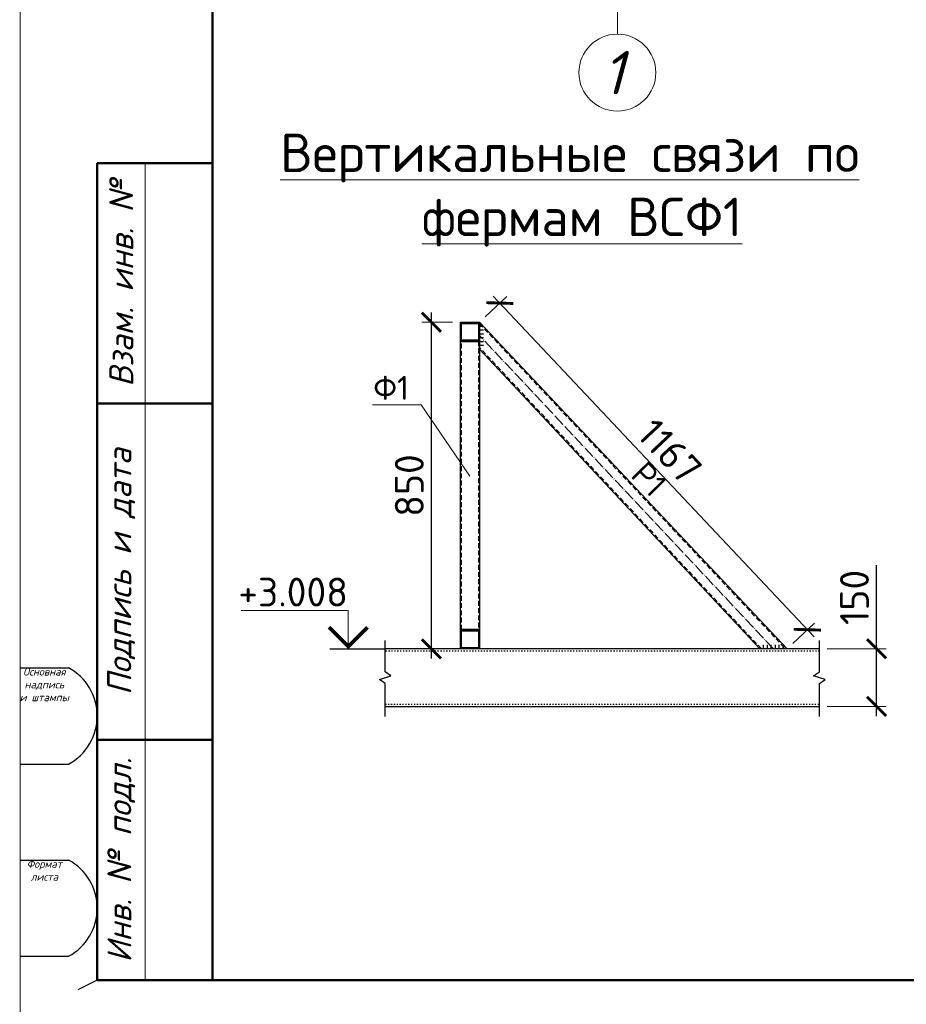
# Model space of a CAD drawing. Header units: millimetres. Extents: x 2842173 to 10151342, y -218675 to 375325.
# Tile 13 of 107: x 2928478 to 2937703, y -129325 to -119082. Entities that reach past the tile are written whole.
import ezdxf
from ezdxf import colors
from ezdxf.entities.mleader import LeaderData, LeaderLine
from ezdxf.enums import TextEntityAlignment as Align
from ezdxf.math import Vec2, Vec3

# ---------------------------------------------------------------- set-up
doc = ezdxf.new("R2010")
doc.units = ezdxf.units.MM
for name, pattern in [('ACAD_ISO03W100', [30, 12, -18]), ('ACAD_ISO04W100', [30.5, 24, -3, 0.5, -3]), ('DASH', [1.5, 0.5, -0.25, 0.5, -0.25]), ('DASHDOTX2', [50.8, 25.4, -12.7, 0, -12.7])]:
    doc.linetypes.add(name, pattern=pattern)
doc.layers.get('Defpoints').update_dxf_attribs({"color": 255})
for name, color, linetype, lineweight in [('.', 7, 'Continuous', 15), ('0_Текст', 175, 'Continuous', 20), ('НАДПИСИ', 7, 'Continuous', 13)]:
    doc.layers.add(name, color=color, linetype=linetype, lineweight=lineweight)
doc.layers.add('CS_UNPLOTTED', color=171, linetype='Continuous', plot=False)
doc.layers.add('Выноски', color=7, linetype='Continuous')
doc.styles.add('ICOCPEUR', font='isocpeur.ttf')
doc.styles.add('ISO_1.0', font='isocpeui.ttf')
doc.styles.add('ГОСТ300', font='isocpeur.ttf')
doc.styles.add('Оси', font='isocpeui.ttf')
doc.dimstyles.new('ГОСТ 25', dxfattribs={"dimtxt": 300, "dimasz": 200, "dimexe": 100, "dimexo": 80, "dimgap": 80, "dimtad": 1, "dimdec": 0, "dimlfac": 0.25, "dimtxsty": 'ГОСТ300', "dimblk": 'ARCHTICK', "dimcen": 50, "dimdle": 100, "dimadec": 0, "dimazin": 0, "dimtfac": 1, "dimtdec": 0, "dimtmove": 0, "dimatfit": 3, "dimldrblk": 'ARCHTICK', "dimfxl": 1, "dimlwe": 9, "dimarcsym": 0})

# ---------------------------------------------------------------- blocks, each defined once
blk = doc.blocks.new('*U20')
at = {"lineweight": 9}
blk.add_line((-20, -5), (-20, 292), dxfattribs=at)
at = {"lineweight": 50}
for p, q in [((0, 0), (0, 287)), ((0, 85), (-12, 85)), ((-12, 0), (-12, 85)), ((0, 60), (-12, 60)), ((0, 25), (-12, 25)), ((0, 0), (-12, 0)), ((395, 0), (0, 0))]:
    blk.add_line(p, q, dxfattribs=at)
at = {"lineweight": 20}
blk.add_line((-7, 85), (-7, 0), dxfattribs=at)
at = {"layer": 'CS_UNPLOTTED'}
for p, q in [((-20, 32.5), (-15, 32.5)), ((-20, 22.5), (-15, 22.5)), ((-20, 12.5), (-15, 12.5)), ((-20, 2.5), (-15, 2.5)), ((-12, 0), (-14, -1))]:
    blk.add_line(p, q, dxfattribs=at)
for centre in [(-17.66, 27.5), (-17.66, 7.5)]:
    blk.add_arc(centre, 5.67, 298.0574, 61.9426, dxfattribs=at)
at = {"layer": '0_Текст', "char_height": 2.5, "attachment_point": 5, "rotation": 90, "style": 'ISO_1.0'}
for s, insert, width in [('Взам. инв. №', (-9.5, 72.5), 25), ('Подпись и дата', (-9.5, 42.5), 35), ('Инв. № подл.', (-9.5, 12.5), 25)]:
    blk.add_mtext(s, dxfattribs=dict(at, insert=insert, width=width))
at = {"layer": 'CS_UNPLOTTED', "char_height": 0.8, "width": 5, "attachment_point": 2, "style": 'ISO_1.0'}
for s, insert in [('Основная надпись \\Pи штампы', (-17.5, 32.5)), ('Формат листа', (-17.5, 12.5))]:
    blk.add_mtext(s, dxfattribs=dict(at, insert=insert))
blk = doc.blocks.new('*U345')
at = {"color": 0, "linetype": 'DASHDOTX2', "lineweight": -2, "ltscale": 30}
blk.add_lwpolyline([(0, 400), (0, 1209)], dxfattribs=at)
at = {"color": 0, "linetype": 'Continuous', "lineweight": -2}
blk.add_circle((0, 0), 400, dxfattribs=at)
at = {"style": 'Оси'}
blk.add_attdef('OS1', text='', height=450, dxfattribs=at).set_placement((-44, 0), align=Align.MIDDLE_CENTER)
blk = doc.blocks.new('50x50x3')
at = {"layer": '.'}
h = blk.add_hatch(dxfattribs=at)
h.set_pattern_fill('ANSI38', color=256, scale=20)
h.set_pattern_definition([(45, (-1409163.1483, 271130.5736), (-1.767766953, 1.767766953), []), (135, (-1409163.1483, 271130.5736), (-5.303300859, 1.767766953), [6.25, -3.75])])
h.paths.add_polyline_path([(-24, -29.2), (20, -29.2), (20, -73.2), (-24, -73.2)], flags=16)
h.paths.add_polyline_path([(-27, -26.2), (23, -26.2), (23, -76.2), (-27, -76.2)])
at = {"color": 5, "lineweight": 30}
for points in [[(-27, -26.2), (23, -26.2), (23, -76.2), (-27, -76.2)], [(-24, -29.2), (20, -29.2), (20, -73.2), (-24, -73.2)]]:
    blk.add_lwpolyline(points, close=True, dxfattribs=at)
blk = doc.blocks.new('_None')
blk = doc.blocks.new('_ArchTick')
at = {"color": 0, "linetype": 'ByBlock', "const_width": 0.15}
blk.add_lwpolyline([(-0.5, -0.5), (0.5, 0.5)], dxfattribs=at)
blk = doc.blocks.new('*D363')
at = {"color": 0, "lineweight": -2, "transparency": 16777216}
for p, q in [((2937394, -125627), (2937394, -124757)), ((2937394, -126327), (2937394, -125627))]:
    blk.add_line(p, q, dxfattribs=at)
at = {"color": 0, "lineweight": 9, "transparency": 16777216}
for p, q in [((2936879, -125627), (2937494, -125627)), ((2936879, -126227), (2937494, -126227))]:
    blk.add_line(p, q, dxfattribs=at)
at = {"layer": 'Defpoints', "color": 0, "transparency": 16777216}
for p in [(2936799, -125627), (2937394, -125627), (2936799, -126227)]:
    blk.add_point(p, dxfattribs=at)
at = {"color": 0, "lineweight": -2, "transparency": 16777216, "xscale": 200, "yscale": 200, "zscale": 200}
for p, rotation in [((2937394, -125627), 90), ((2937394, -126227), 270)]:
    blk.add_blockref('_ArchTick', p, dxfattribs=dict(at, rotation=rotation))
at = {"color": 0, "transparency": 16777216, "insert": (2937164, -125092), "char_height": 300, "attachment_point": 5, "rotation": 90, "style": 'ГОСТ300'}
blk.add_mtext('150', dxfattribs=at)
blk = doc.blocks.new('*D364')
at = {"color": 0, "lineweight": 9, "transparency": 16777216}
for p, q in [((2933322, -122174), (2933547, -121961)), ((2936522, -125572), (2936747, -125360))]:
    blk.add_line(p, q, dxfattribs=at)
at = {"color": 0, "lineweight": -2, "transparency": 16777216}
blk.add_line((2936743, -125501), (2933406, -121957), dxfattribs=at)
at = {"layer": 'Defpoints', "color": 0, "transparency": 16777216}
for p in [(2933474, -122030), (2933263, -122229), (2936463, -125627)]:
    blk.add_point(p, dxfattribs=at)
at = {"color": 0, "lineweight": -2, "transparency": 16777216, "xscale": 200, "yscale": 200, "zscale": 200}
for p, rotation in [((2933474, -122030), 133.2774182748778), ((2936674, -125428), 313.2774182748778)]:
    blk.add_blockref('_ArchTick', p, dxfattribs=dict(at, rotation=rotation))
at = {"color": 0, "transparency": 16777216, "insert": (2935242, -123571), "char_height": 300, "attachment_point": 5, "rotation": 313.2774, "style": 'ГОСТ300'}
blk.add_mtext('1167', dxfattribs=at)
blk = doc.blocks.new('*U288')
at = {"color": 0, "lineweight": -2}
for p, q in [((-247, 0), (-247, 40)), ((-206, 0), (-206, 40)), ((-165, 0), (-165, 40)), ((-123, 0), (-123, 40)), ((-82, 0), (-82, 40)), ((-41, 0), (-41, 40))]:
    blk.add_line(p, q, dxfattribs=at)
blk = doc.blocks.new('*U289')
at = {"color": 0, "lineweight": -2}
for p, q in [((0, -40), (40, -40)), ((0, -80), (40, -80)), ((0, -120), (40, -120)), ((0, -160), (40, -160)), ((0, -200), (40, -200)), ((0, -240), (40, -240))]:
    blk.add_line(p, q, dxfattribs=at)
blk = doc.blocks.new('*D366')
at = {"color": 0, "lineweight": -2, "transparency": 16777216}
blk.add_line((2932762, -125727), (2932762, -122129), dxfattribs=at)
at = {"color": 0, "lineweight": 9, "transparency": 16777216}
for p, q in [((2932983, -122229), (2932662, -122229)), ((2932983, -125627), (2932662, -125627))]:
    blk.add_line(p, q, dxfattribs=at)
at = {"layer": 'Defpoints', "color": 0, "transparency": 16777216}
for p in [(2932762, -122229), (2933063, -122229), (2933063, -125627)]:
    blk.add_point(p, dxfattribs=at)
at = {"color": 0, "lineweight": -2, "transparency": 16777216, "xscale": 200, "yscale": 200, "zscale": 200}
for p, rotation in [((2932762, -122229), 90), ((2932762, -125627), 270)]:
    blk.add_blockref('_ArchTick', p, dxfattribs=dict(at, rotation=rotation))
at = {"color": 0, "transparency": 16777216, "insert": (2932532, -123928), "char_height": 300, "attachment_point": 5, "rotation": 90, "style": 'ГОСТ300'}
blk.add_mtext('850', dxfattribs=at)

msp = doc.modelspace()

# ---------------------------------------------------------------- linework, layer by layer
at = {"color": 6, "linetype": 'ACAD_ISO04W100', "lineweight": 5, "ltscale": 5}
msp.add_line((2936320.634, -125627.075), (2933263.449, -122368.703), dxfattribs=at)
msp.add_line((2931705.431, -125627.075), (2932281.104, -125627.075))
at = {"color": 5, "lineweight": 30}
msp.add_lwpolyline([(2936463.449, -125627.075), (2936177.819, -125627.075), (2933263.449, -122508.771), (2933263.449, -122228.635), (2936463.449, -125627.075)], dxfattribs=at)
at = {"color": 5, "linetype": 'DASH', "ltscale": 100}
for points in [[(2936446.311, -125627.075), (2936194.957, -125627.075), (2933263.449, -122491.962), (2933263.449, -122245.443)], [(2933075.449, -122428.635), (2933251.449, -122428.635), (2933251.449, -125427.075), (2933075.449, -125427.075)]]:
    msp.add_lwpolyline(points, close=True, dxfattribs=at)
at = {"color": 5, "lineweight": 30}
msp.add_lwpolyline([(2933063.449, -122428.635), (2933263.449, -122428.635), (2933263.449, -125427.075), (2933063.449, -125427.075)], close=True, dxfattribs=at)
at = {"color": 0, "linetype": 'ByBlock', "lineweight": 5}
msp.add_lwpolyline([(2931897.285, -125627.075), (2931897.285, -125229.87), (2930782.429, -125229.87)], dxfattribs=at)
at = {"color": 0, "linetype": 'ByBlock', "lineweight": 5, "const_width": 40}
msp.add_lwpolyline([(2932097.285, -125402.271), (2931897.285, -125602.271), (2931697.285, -125402.271)], dxfattribs=at)
at = {"color": 0, "linetype": 'ByBlock', "lineweight": 25}
for points in [[(2932281.104, -126332.012), (2932281.104, -125987.075), (2932221.104, -125947.075), (2932341.104, -125907.075), (2932281.104, -125867.075), (2932281.104, -125540.593)], [(2936798.737, -126332.012), (2936798.737, -125987.075), (2936858.737, -125947.075), (2936738.737, -125907.075), (2936798.737, -125867.075), (2936798.737, -125540.593)]]:
    msp.add_lwpolyline(points, dxfattribs=at)
at = {"color": 0, "linetype": 'ByBlock', "lineweight": 30}
for points in [[(2936798.737, -125627.075), (2932281.104, -125627.075)], [(2932281.104, -126227.075), (2936798.737, -126227.075)]]:
    msp.add_lwpolyline(points, dxfattribs=at)
at = {"linetype": 'ACAD_ISO03W100'}
for points in [[(2936798.737, -125651.075), (2932281.104, -125651.075)], [(2932281.104, -126203.075), (2936798.737, -126203.075)]]:
    msp.add_lwpolyline(points, dxfattribs=at)

# ---------------------------------------------------------------- block references
at = {"color": 0, "ltscale": 30, "xscale": 100, "yscale": 100, "zscale": 100}
msp.add_blockref('*U20', (2930484.712, -129075.181), dxfattribs=at)
at = {"color": 248, "lineweight": 9, "true_color": 0x641213}
msp.add_blockref('*U345', (2934696.517, -119632.885), dxfattribs=at).add_auto_attribs({'OS1': '1'})
at = {"xscale": 4, "yscale": 4, "zscale": 4}
for p in [(2933171.506, -122123.977), (2933171.506, -125322.417)]:
    msp.add_blockref('50x50x3', p, dxfattribs=at)
for name, p in [('*U289', (2933263.449, -122228.635)), ('*U288', (2936463.449, -125627.075))]:
    msp.add_blockref(name, p)

# ---------------------------------------------------------------- texts
at = {"color": 0, "linetype": 'ByBlock', "lineweight": 5, "style": 'ICOCPEUR'}
msp.add_text('+3.008', height=300, dxfattribs=at).set_placement((2930752.429, -125186.584))
at = {"color": 5, "linetype": 'ByBlock', "lineweight": 5, "insert": (2935116.152, -123773.849), "char_height": 250, "attachment_point": 2, "rotation": 314.6494671, "style": 'ГОСТ300'}
msp.add_mtext('Р1', dxfattribs=at)
at = {"layer": 'НАДПИСИ', "color": 7, "ltscale": 100, "insert": (2934201.363, -120854.483), "char_height": 400, "width": 9464, "attachment_point": 5, "style": 'ГОСТ300'}
msp.add_mtext('{\\LВертикальные связи по\\P фермам ВСФ1}', dxfattribs=at)

# ---------------------------------------------------------------- dimensions: what is measured, and where the dimension line sits
dim = msp.add_aligned_dim(p1=(2936463.449, -125627.075), p2=(2933263.449, -122228.635), distance=-289.838, dimstyle='ГОСТ 25', override={"dimtmove": 1})
dim.commit()
dim.dimension.update_dxf_attribs({"geometry": '*D364', "text_midpoint": (2935241.914, -123571.49)})
dim = msp.add_linear_dim(base=(2932761.808, -122228.635), p1=(2933063.449, -125627.075), p2=(2933063.449, -122228.635), angle=90, dimstyle='ГОСТ 25', override={"dimtmove": 1})
dim.commit()
dim.dimension.update_dxf_attribs({"geometry": '*D366', "text_midpoint": (2932531.808, -123927.855)})
dim = msp.add_linear_dim(base=(2937394.434, -125627.075), p1=(2936798.737, -126227.075), p2=(2936798.737, -125627.075), angle=90, dimstyle='ГОСТ 25')
dim.commit()
dim.dimension.update_dxf_attribs({"geometry": '*D363', "text_midpoint": (2937164.434, -125092.075)})

# ---------------------------------------------------------------- leaders
at = {"layer": 'Выноски', "color": 147, "linetype": 'ByBlock', "lineweight": 9}
ml = msp.add_multileader_mtext('Standard', dxfattribs=at)
ml.set_content('Ф1', color=147, style='ICOCPEUR')
ml.set_leader_properties(color=256, lineweight=15)
ml.set_arrow_properties(name='NONE')
ml.build(insert=Vec2(0, 0))
ml.multileader.update_dxf_attribs({"text_left_attachment_type": 6, "text_right_attachment_type": 6, "dogleg_length": 50, "arrow_head_size": 100})
ctx = ml.context
ctx.base_point, ctx.char_height, ctx.arrow_head_size, ctx.landing_gap_size, ctx.plane_origin = Vec3(2932080.798, -123087.038), 250, 100, 100, Vec3(2918563.24, -124497.875)
ctx.left_attachment, ctx.right_attachment, ctx.text_align_type = 6, 6, 1
notes = []
notes.append((ctx, [(1, (1, 1, 0), (2932655.798, -123087.038), (-1, 0), 50, [(0, [(2933163.449, -123831.415)], 0, [])])]))
ctx.mtext.insert, ctx.mtext.rotation, ctx.mtext.width, ctx.mtext.alignment, ctx.mtext.flow_direction = Vec3(2932343.298, -122787.038), 6.283185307, 352.5, 2, 5
for ctx, leaders in notes:
    for number, flags, end, landing, length, lines in leaders:
        leader = LeaderData()
        leader.index, (leader.has_last_leader_line, leader.has_dogleg_vector, leader.attachment_direction) = number, flags
        leader.last_leader_point, leader.dogleg_vector, leader.dogleg_length = Vec3(end), Vec3(landing), length
        for number, points, colour, breaks in lines:
            line = LeaderLine()
            line.index, line.vertices, line.color, line.breaks = number, Vec3.list(points), colors.encode_raw_color(colour), breaks
            leader.lines.append(line)
        ctx.leaders.append(leader)

doc.saveas('drawing.dxf')
